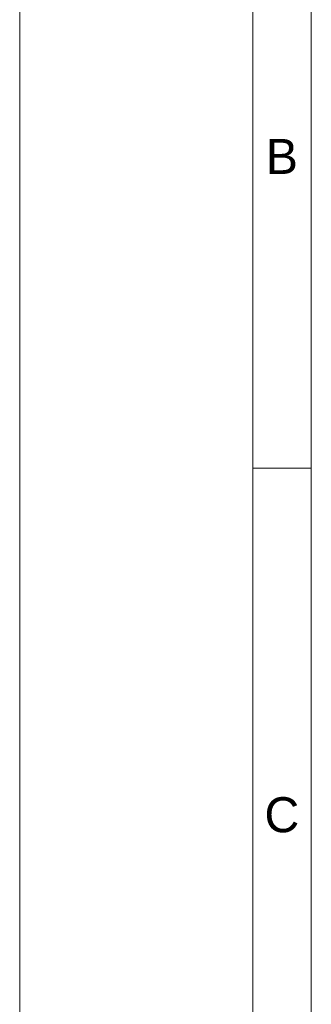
# Model space of a CAD drawing. Header units: millimetres. Extents: x 0 to 840, y 0 to 594.
# Tile 5 of 77: x 0 to 50, y 257 to 425. Entities that reach past the tile are written whole.
import ezdxf

# ---------------------------------------------------------------- set-up
doc = ezdxf.new("R2010")
doc.units = ezdxf.units.MM
doc.header["$LTSCALE"] = 2
doc.linetypes.add('SLD-Solid', pattern=[0])
doc.styles.add('SLDTEXTSTYLE0', font='SWROMNS.TTF', dxfattribs={"width": 1.030928})

msp = doc.modelspace()

# ---------------------------------------------------------------- linework, layer by layer
at = {"color": 7, "linetype": 'SLD-Solid', "lineweight": 18}
for p, q in [((0, 594), (0, 0)), ((40, 574), (40, 10)), ((50, 574), (50, 10)), ((40, 348.4), (50, 348.4))]:
    msp.add_line(p, q, dxfattribs=at)

# ---------------------------------------------------------------- texts
at = {"color": 7, "linetype": 'SLD-Solid', "lineweight": 18, "char_height": 6, "attachment_point": 2, "style": 'SLDTEXTSTYLE0'}
for s, insert in [('B', (44.95, 404.84)), ('C', (44.95, 292.04))]:
    msp.add_mtext(s, dxfattribs=dict(at, insert=insert))

doc.saveas('drawing.dxf')
